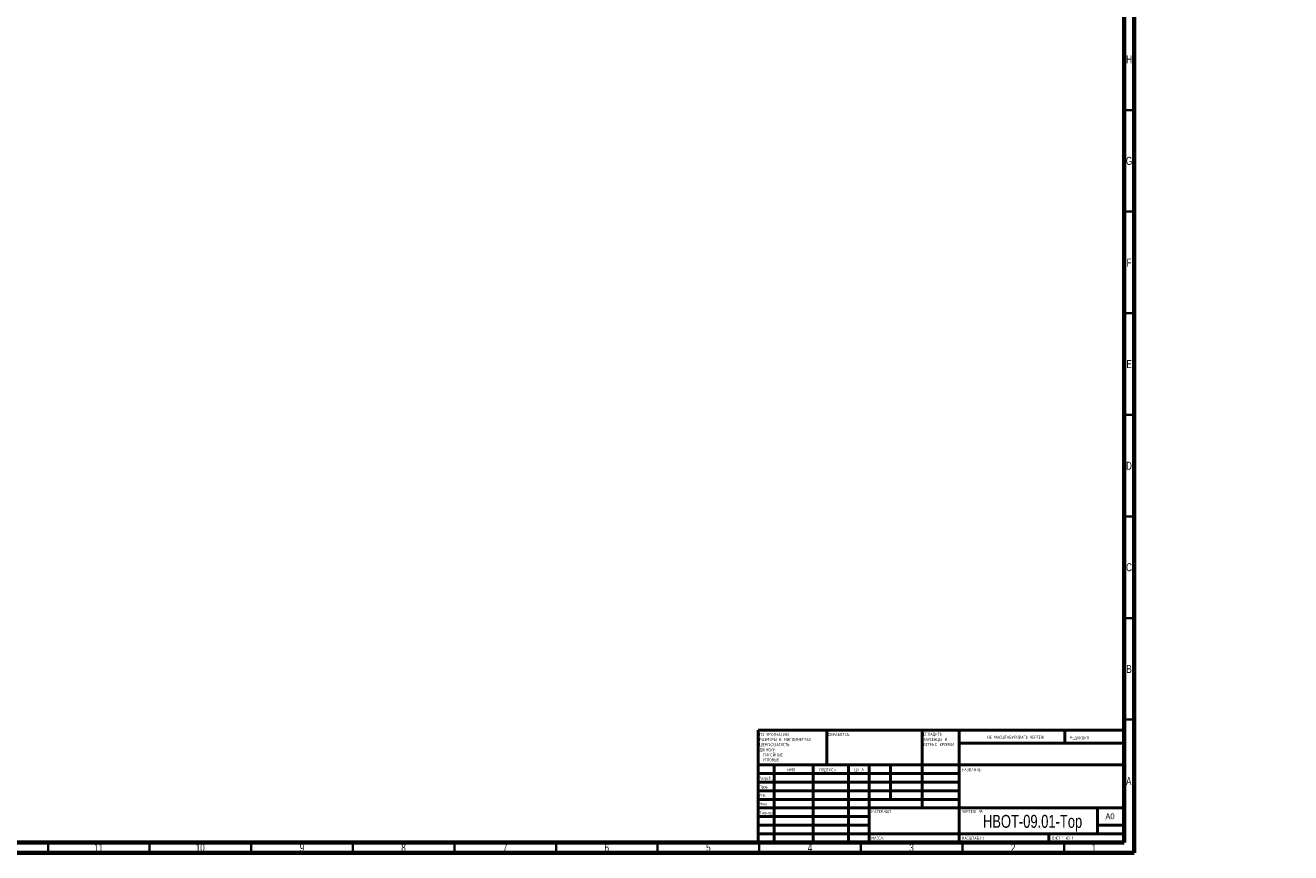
# Model space of a CAD drawing. Header units: millimetres. Extents: x 15 to 1261, y 5 to 836.
# Tile 3 of 4: x 638 to 1261, y 5 to 412. Entities that reach past the tile are written whole.
import ezdxf

# ---------------------------------------------------------------- set-up
doc = ezdxf.new("R2010")
doc.units = ezdxf.units.MM
doc.styles.add('SLDTEXTSTYLE0', font='TXT', dxfattribs={"width": 0.75})
doc.styles.add('SLDTEXTSTYLE1', font='TXT', dxfattribs={"width": 0.75, "bigfont": 'bigfont'})
doc.styles.add('SLDTEXTSTYLE2', font='TXT', dxfattribs={"width": 0.681818, "bigfont": 'bigfont'})

# ---------------------------------------------------------------- blocks, each defined once
blk = doc.blocks.new('SW_NOTE_0')
at = {"color": 0, "linetype": 'Continuous', "lineweight": 0, "char_height": 1.5, "attachment_point": 1, "style": 'SLDTEXTSTYLE1'}
for s, insert in [('\\M+18452\\M+18443\\M+1844C\\M+18440\\M+18444\\M+18449\\M+18453\\M+1845D', (0, 1.93)), ('\\M+18448\\M+18440\\M+18454\\M+18452\\M+18445\\M+1844E\\M+18457\\M+1845C \\M+18449', (0, -0.57)), ('\\M+1844F\\M+18452\\M+18453\\M+18451\\M+1845C\\M+18445 \\M+1844B\\M+18451\\M+1844F\\M+1844D\\M+1844B\\M+18449', (0, -3.07))]:
    blk.add_mtext(s, dxfattribs=dict(at, insert=insert))
blk = doc.blocks.new('SW_NOTE_1')
at = {"color": 0, "linetype": 'Continuous', "lineweight": 0, "char_height": 1.5, "attachment_point": 1, "style": 'SLDTEXTSTYLE1'}
for s, insert in [('\\M+18450\\M+1844F \\M+18454\\M+1844D\\M+1844F\\M+1844C\\M+18458\\M+18440\\M+1844E\\M+18449\\M+1845F:', (0, 1.93)), ('\\M+18451\\M+18440\\M+18448\\M+1844D\\M+18445\\M+18451\\M+1845C \\M+18442 \\M+1844D\\M+18449\\M+1844C\\M+1844C\\M+18449\\M+1844D\\M+18445\\M+18453\\M+18451\\M+18440\\M+18456', (0, -0.57)), ('\\M+18459\\M+18445\\M+18451\\M+1844F\\M+18456\\M+1844F\\M+18442\\M+18440\\M+18453\\M+1844F\\M+18452\\M+18453\\M+1845D:', (0, -3.07)), ('\\M+18444\\M+1844F\\M+18450\\M+18454\\M+18452\\M+1844B\\M+18449:', (0, -5.57)), ('\\M+1844C\\M+18449\\M+1844E\\M+18445\\M+1844A\\M+1844E\\M+1845C\\M+18445:', (1.69, -8.07)), ('\\M+18454\\M+18443\\M+1844C\\M+1844F\\M+18442\\M+1845C\\M+18445:', (1.69, -10.57))]:
    blk.add_mtext(s, dxfattribs=dict(at, insert=insert))

msp = doc.modelspace()

# ---------------------------------------------------------------- linework, layer by layer
at = {"color": 7, "linetype": 'Continuous', "lineweight": 70}
for p, q in [((1184, 836), (1184, 5)), ((1179, 831), (1179, 10)), ((1179, 10), (20, 10)), ((1184, 5), (15, 5))]:
    msp.add_line(p, q, dxfattribs=at)
at = {"color": 7, "linetype": 'Continuous', "lineweight": 35}
for p, q in [((1179, 370.5), (1184, 370.5)), ((1179, 320.5), (1184, 320.5)), ((1179, 270.5), (1184, 270.5)), ((1179, 220.5), (1184, 220.5)), ((1179, 170.5), (1184, 170.5)), ((1179, 120.5), (1184, 120.5)), ((1179, 70.5), (1184, 70.5)), ((649.5, 10), (649.5, 5)), ((699.5, 10), (699.5, 5)), ((749.5, 10), (749.5, 5)), ((799.5, 10), (799.5, 5)), ((849.5, 10), (849.5, 5)), ((899.5, 10), (899.5, 5)), ((949.5, 10), (949.5, 5)), ((999.5, 10), (999.5, 5)), ((1049.5, 10), (1049.5, 5)), ((1099.5, 10), (1099.5, 5)), ((1149.5, 10), (1149.5, 5))]:
    msp.add_line(p, q, dxfattribs=at)
at = {"color": 7, "linetype": 'Continuous', "lineweight": 50}
for p, q in [((999, 65.25), (1179, 65.25)), ((999, 65.25), (999, 10)), ((1032.8, 48.25), (1032.8, 65.25)), ((1079.6, 65.25), (1079.6, 27)), ((1097.8, 65.25), (1097.8, 10)), ((1149.8, 58.88), (1149.8, 65.25)), ((1179, 58.88), (1097.8, 58.88)), ((1179, 48.25), (999, 48.25)), ((1097.8, 44), (999, 44)), ((1006.8, 48.25), (1006.8, 10)), ((1025.99, 48.25), (1025.99, 10)), ((1043.4, 48.25), (1043.4, 10)), ((1053.6, 10), (1053.6, 48.25)), ((1064, 31.25), (1064, 48.25)), ((1097.8, 39.75), (999, 39.75)), ((1097.8, 35.5), (999, 35.5)), ((1097.8, 31.25), (999, 31.25)), ((1053.6, 27), (999, 27)), ((1053.6, 27), (1179, 27)), ((1166, 14.25), (1166, 27)), ((1053.6, 22.75), (999, 22.75)), ((1053.6, 18.5), (999, 18.5)), ((999, 14.25), (1179, 14.25)), ((1142, 10), (1142, 14.25)), ((1179, 18.5), (1166, 18.5))]:
    msp.add_line(p, q, dxfattribs=at)

# ---------------------------------------------------------------- block references
at = {"color": 7, "linetype": 'Continuous', "lineweight": 0}
for name, p in [('SW_NOTE_1', (999.59, 61.99)), ('SW_NOTE_0', (1080.31, 62.07))]:
    msp.add_blockref(name, p, dxfattribs=at)

# ---------------------------------------------------------------- texts
for s, insert, char_height, attachment_point, style in [('H', (1181.49, 397.42), 3.97, 2, 'SLDTEXTSTYLE0'), ('G', (1181.49, 347.47), 3.97, 2, 'SLDTEXTSTYLE0'), ('F', (1181.46, 297.42), 3.97, 2, 'SLDTEXTSTYLE0'), ('E', (1181.51, 247.47), 3.97, 2, 'SLDTEXTSTYLE0'), ('D', (1181.45, 197.42), 3.97, 2, 'SLDTEXTSTYLE0'), ('C', (1181.46, 147.47), 3.97, 2, 'SLDTEXTSTYLE0'), ('B', (1181.47, 97.42), 3.97, 2, 'SLDTEXTSTYLE0'), ('\\M+1844F\\M+18441\\M+18451\\M+18440\\M+18441\\M+1844F\\M+18453\\M+1844B\\M+18440:', (1033.37, 63.92), 1.5, 1, 'SLDTEXTSTYLE1'), ('\\M+1844E\\M+18445 \\M+1844D\\M+18440\\M+18452\\M+18459\\M+18453\\M+18440\\M+18441\\M+18449\\M+18451\\M+1844F\\M+18442\\M+18440\\M+18453\\M+1845D \\M+18458\\M+18445\\M+18451\\M+18453\\M+18445\\M+18447', (1111.61, 62.53), 1.5, 1, 'SLDTEXTSTYLE1'), ('\\M+18451\\M+18445\\M+18444\\M+18440\\M+1844B\\M+18457\\M+18449\\M+18460', (1152.33, 62.33), 1.5, 1, 'SLDTEXTSTYLE1'), ('\\M+18449\\M+1844D\\M+18460', (1013.32, 46.5), 1.5, 1, 'SLDTEXTSTYLE1'), ('\\M+18450\\M+1844F\\M+18444\\M+18450\\M+18449\\M+18452\\M+1845D', (1029.03, 46.56), 1.5, 1, 'SLDTEXTSTYLE1'), ('\\M+18444\\M+18440\\M+18453\\M+18440', (1046.21, 46.58), 1.5, 1, 'SLDTEXTSTYLE1'), ('\\M+1844E\\M+18440\\M+18448\\M+18442\\M+18440\\M+1844E\\M+18449\\M+18445:', (1099.07, 46.58), 1.5, 1, 'SLDTEXTSTYLE1'), ('\\M+18451\\M+18470\\M+18478\\M+18482\\M+18470\\M+18471.', (999.21, 42.43), 1.5, 1, 'SLDTEXTSTYLE1'), ('\\M+18450\\M+18482\\M+18480\\M+18472.', (999.41, 38.15), 1.5, 1, 'SLDTEXTSTYLE1'), ('A', (1181.34, 42.22), 3.97, 2, 'SLDTEXTSTYLE0'), ('\\M+18454\\M+18484\\M+18472.', (999.4, 34.06), 1.5, 1, 'SLDTEXTSTYLE1'), ('\\M+1844D\\M+18470\\M+1848A.', (999.46, 29.73), 1.5, 1, 'SLDTEXTSTYLE1'), ('\\M+18453.\\M+1847B\\M+18480\\M+1847E\\M+18484\\M+18482', (999.67, 25.35), 1.5, 1, 'SLDTEXTSTYLE1'), ('\\M+1844D\\M+18440\\M+18453\\M+18445\\M+18451\\M+18449\\M+18440\\M+1844C:', (1054.65, 25.99), 1.5, 1, 'SLDTEXTSTYLE1'), ('\\M+18458\\M+18445\\M+18451\\M+18453\\M+18445\\M+18447 \\M+18782:', (1099.37, 25.99), 1.5, 1, 'SLDTEXTSTYLE1'), ('HBOT-09.01-Top', (1133.99, 23.61), 6.35, 2, 'SLDTEXTSTYLE0'), ('A0', (1169.87, 24.41), 2.91, 1, 'SLDTEXTSTYLE0'), ('\\M+1844D\\M+18440\\M+18452\\M+18452\\M+18440:', (1054.62, 12.95), 1.4986, 1, 'SLDTEXTSTYLE1'), ('\\M+1844D\\M+18440\\M+18452\\M+18459\\M+18453\\M+18440\\M+18441:1:1', (1099.07, 12.9), 1.5, 1, 'SLDTEXTSTYLE1'), ('\\M+1844C\\M+18449\\M+18452\\M+18453 1 \\M+18449\\M+18448 1', (1143.48, 12.9), 1.5, 1, 'SLDTEXTSTYLE2'), ('11', (674.42, 9.47), 3.969, 2, 'SLDTEXTSTYLE0'), ('10', (724.42, 9.47), 3.969, 2, 'SLDTEXTSTYLE0'), ('9', (774.46, 9.47), 3.97, 2, 'SLDTEXTSTYLE0'), ('8', (824.46, 9.47), 3.97, 2, 'SLDTEXTSTYLE0'), ('7', (874.46, 9.47), 3.97, 2, 'SLDTEXTSTYLE0'), ('6', (924.46, 9.47), 3.97, 2, 'SLDTEXTSTYLE0'), ('5', (974.46, 9.47), 3.97, 2, 'SLDTEXTSTYLE0'), ('4', (1024.46, 9.47), 3.97, 2, 'SLDTEXTSTYLE0'), ('3', (1074.46, 9.47), 3.97, 2, 'SLDTEXTSTYLE0'), ('2', (1124.46, 9.47), 3.97, 2, 'SLDTEXTSTYLE0'), ('1', (1164.21, 9.47), 3.97, 2, 'SLDTEXTSTYLE0')]:
    msp.add_mtext(s, dxfattribs=dict(at, insert=insert, char_height=char_height, attachment_point=attachment_point, style=style))

doc.saveas('drawing.dxf')
